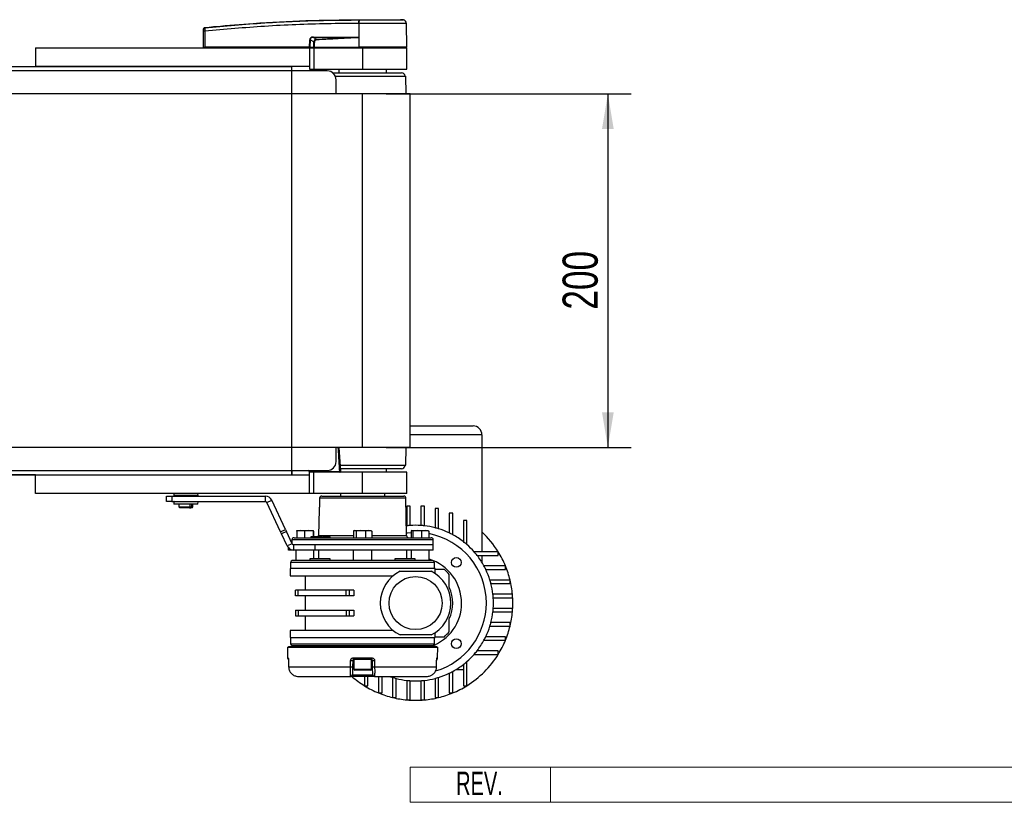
# Model space of a CAD drawing. Header units: millimetres. Extents: x 0 to 420, y 0 to 297.
# Tile 4 of 13: x 182 to 266, y 66 to 133. Entities that reach past the tile are written whole.
import ezdxf
from ezdxf.enums import TextEntityAlignment as Align

# ---------------------------------------------------------------- set-up
doc = ezdxf.new("R2010")
doc.units = ezdxf.units.MM
doc.layers.add('CARTIGLIO', color=140, linetype='Continuous')
doc.layers.add('QUOTE', color=174, linetype='Continuous')
doc.styles.add('SLDTEXTSTYLE0', font='TXT', dxfattribs={"width": 0.638298})
doc.styles.add('SLDTEXTSTYLE3', font='TXT', dxfattribs={"width": 0.75})
doc.dimstyles.new('SLDDIMSTYLE0', dxfattribs={"dimtxt": 3, "dimasz": 3, "dimexe": 0, "dimexo": 0.0625, "dimgap": 0.75, "dimtad": 1, "dimlfac": 6.621921, "dimrnd": 1e-09, "dimzin": 12, "dimdsep": 46, "dimtxsty": 'SLDTEXTSTYLE3', "dimsah": 1, "dimcen": 0.09, "dimadec": 0, "dimazin": 3, "dimtfac": 1, "dimtdec": 3, "dimtofl": 0, "dimtmove": 0, "dimatfit": 3, "dimfxl": 0, "dimfrac": 2, "dimtolj": 1, "dimtzin": 12, "dimarcsym": 0})

# ---------------------------------------------------------------- blocks, each defined once
blk = doc.blocks.new('SW_NOTE_0_27')
at = {"layer": 'CARTIGLIO', "color": 0, "insert": (2.34, 2.578), "char_height": 2, "attachment_point": 2, "style": 'SLDTEXTSTYLE0'}
blk.add_mtext('REV.', dxfattribs=at)
blk = doc.blocks.new('Cartiglio ALUSIC')
at = {"color": 161, "linetype": 'Continuous', "lineweight": 18}
for p, q in [((113.971, 150.999), (113.971, 153.999)), ((113.971, 153.999), (313.621, 153.999)), ((125.971, 153.999), (125.971, 150.999)), ((113.971, 150.999), (313.621, 150.999))]:
    blk.add_line(p, q, dxfattribs=at)
at = {"layer": 'CARTIGLIO', "color": 140}
blk.add_blockref('SW_NOTE_0_27', (117.568, 151.037), dxfattribs=at)
at = {"layer": 'CARTIGLIO', "color": 140, "style": 'SLDTEXTSTYLE0', "width": 0.638298}
for tag, height, p in [('AUTOATTR1', 3.5, (223.449, 133.7)), ('AUTOATTR2', 3.5, (221.929, 127.422)), ('AUTOATTR11', 3.5, (222.862, 121.411)), ('AUTOATTR8', 4, (219.244, 110.003)), ('AUTOATTR9', 4, (218.122, 100.423)), ('AUTOATTR0', 4, (249.033, 100.312))]:
    blk.add_attdef(tag, text='', height=height, dxfattribs=at).set_placement(p, align=Align.TOP_CENTER)
at = {"layer": 'CARTIGLIO', "color": 140}
for tag in ['AUTOATTR13', 'AUTOATTR12', 'AUTOATTR10', 'AUTOATTR7', 'AUTOATTR6', 'AUTOATTR5', 'AUTOATTR4', 'AUTOATTR3']:
    blk.add_attdef(tag, (0, 0), '', height=4, dxfattribs=at)
blk = doc.blocks.new('_D_2')
at = {"layer": 'QUOTE'}
for p, q in [((213.127, 126.682), (234.079, 126.682)), ((232.079, 126.682), (232.079, 96.48)), ((213.127, 96.48), (234.079, 96.48))]:
    blk.add_line(p, q, dxfattribs=at)
for points in [[(232.079, 126.682), (231.579, 123.682), (232.579, 123.682)], [(232.079, 96.48), (232.579, 99.48), (231.579, 99.48)]]:
    blk.add_solid(points, dxfattribs=at)
at = {"layer": 'QUOTE', "insert": (228.212, 108.256), "char_height": 3, "attachment_point": 1, "rotation": 90, "style": 'SLDTEXTSTYLE3'}
blk.add_mtext('200', dxfattribs=at)

msp = doc.modelspace()

# ---------------------------------------------------------------- linework, layer by layer
at = {"color": 7, "linetype": 'Continuous', "lineweight": 25}
for p, q in [((210.8119, 133.0249), (210.8121, 133.0249)), ((214.6143, 133.0041), (214.3517, 133.0249)), ((197.6589, 132.3563), (197.6588, 132.3563)), ((210.8117, 132.7065), (210.7872, 132.7065)), ((210.8117, 132.7065), (210.8102, 130.6842)), ((214.902, 130.6842), (214.8844, 132.7064)), ((197.5368, 130.6842), (197.5486, 132.0364)), ((197.6592, 132.0364), (197.6474, 130.6842)), ((206.605, 130.6842), (206.6074, 131.2938)), ((206.6356, 131.2938), (206.6332, 130.6842)), ((206.9542, 131.1282), (206.6356, 131.2938)), ((206.937, 131.5019), (207.2025, 131.3639)), ((210.4809, 131.5019), (206.937, 131.5019)), ((206.9389, 131.5409), (210.4828, 131.5409)), ((210.8022, 131.5227), (210.8022, 131.5144)), ((210.8022, 131.5144), (210.8095, 130.6842)), ((183.1898, 130.6087), (183.1898, 129.023)), ((183.1898, 130.6087), (206.5969, 130.6087)), ((197.5368, 130.6842), (197.6474, 130.6842)), ((197.6103, 130.6842), (197.6116, 130.6087)), ((206.605, 130.6842), (197.6474, 130.6842)), ((197.653, 130.6842), (197.6531, 130.6087)), ((206.5969, 130.6087), (206.5969, 129.023)), ((206.5969, 130.6087), (206.9745, 130.6087)), ((206.6332, 130.6842), (206.605, 130.6842)), ((206.6109, 130.6842), (206.611, 130.6087)), ((206.6332, 130.6842), (206.9699, 130.6842)), ((206.6854, 130.6842), (206.6863, 130.6087)), ((206.9745, 130.6087), (206.9745, 128.7965)), ((206.9745, 130.6087), (211.1274, 130.6087)), ((206.9814, 130.6842), (210.8095, 130.6842)), ((207.0051, 130.6842), (207.0057, 130.6087)), ((210.8102, 130.6842), (210.8095, 130.6842)), ((214.902, 130.6842), (210.8102, 130.6842)), ((210.8133, 130.6842), (210.8133, 130.6087)), ((211.1274, 130.6087), (211.1274, 128.7965)), ((211.1274, 130.6087), (214.9027, 130.6087)), ((214.8272, 130.6087), (214.8285, 130.6842)), ((214.9027, 128.7965), (214.9027, 130.6087)), ((88.0513, 129.023), (183.1898, 129.023)), ((206.5969, 129.023), (183.1898, 129.023)), ((205.0868, 128.6455), (205.0868, 129.023)), ((206.5969, 129.023), (206.5969, 128.7965)), ((206.5969, 128.7965), (206.9745, 128.7965)), ((206.9745, 128.7965), (211.1274, 128.7965)), ((209.0887, 128.7965), (209.0887, 128.4945)), ((211.1274, 128.7965), (214.9027, 128.7965)), ((213.166, 128.4945), (213.166, 128.7965)), ((208.1071, 128.6455), (63.134, 128.6455)), ((208.5601, 128.4945), (214.4497, 128.4945)), ((208.7991, 128.1925), (214.8272, 128.1925)), ((208.8621, 126.6823), (208.8621, 127.8904)), ((214.8409, 126.6823), (214.8272, 128.1925)), ((211.1274, 126.6823), (60.1138, 126.6823)), ((211.1274, 96.4796), (211.1274, 126.6823)), ((215.2047, 126.6823), (211.1274, 126.6823)), ((215.2047, 96.4796), (215.2047, 126.6823)), ((215.2047, 98.3212), (220.5657, 98.3212)), ((221.3208, 97.5662), (215.2047, 97.5662)), ((221.3208, 97.5662), (221.3208, 87.5691)), ((211.1274, 96.4796), (60.1138, 96.4796)), ((208.8621, 95.2715), (208.8621, 96.4796)), ((209.2547, 94.446), (209.1249, 96.4796)), ((215.2047, 96.4796), (211.1274, 96.4796)), ((214.8272, 94.9695), (214.8409, 96.4796)), ((63.134, 94.5164), (208.1071, 94.5164)), ((205.0868, 94.5164), (205.0868, 94.1389)), ((206.4797, 94.4862), (205.0868, 94.4862)), ((206.4766, 94.5026), (206.4771, 94.5164)), ((206.5521, 94.4422), (206.5534, 94.5164)), ((206.553, 94.4293), (206.5536, 94.4258)), ((206.5969, 94.1389), (206.5969, 94.3654)), ((206.9745, 94.3654), (206.5969, 94.3654)), ((206.6289, 94.5164), (206.6276, 94.4422)), ((206.6276, 94.4422), (209.1764, 94.4422)), ((206.6276, 94.4422), (206.6276, 94.3654)), ((206.9745, 92.5533), (206.9745, 94.3654)), ((211.1274, 94.3654), (206.9745, 94.3654)), ((209.1764, 94.4422), (209.1764, 94.3654)), ((209.2106, 94.9695), (214.8272, 94.9695)), ((214.4497, 94.6674), (209.2364, 94.6674)), ((211.1274, 92.5533), (211.1274, 94.3654)), ((214.9027, 94.3654), (211.1274, 94.3654)), ((213.166, 94.3654), (213.166, 94.6674)), ((214.9027, 92.5533), (214.9027, 94.3654)), ((183.1898, 94.1389), (88.0513, 94.1389)), ((183.1898, 92.5533), (183.1898, 94.1389)), ((183.1898, 94.1389), (206.5969, 94.1389)), ((206.5969, 92.5533), (206.5969, 94.1389)), ((206.5969, 92.5533), (183.1898, 92.5533)), ((189.0007, 92.5533), (189.0007, 92.5495)), ((190.2072, 92.5495), (190.2072, 92.5533)), ((194.9996, 92.5246), (194.9913, 92.3661)), ((195.0163, 92.5246), (194.9996, 92.5246)), ((197.0636, 92.5246), (195.0163, 92.5246)), ((197.0719, 92.3661), (197.0636, 92.5246)), ((206.9745, 92.5533), (206.5969, 92.5533)), ((211.1274, 92.5533), (206.9745, 92.5533)), ((209.2397, 92.5533), (209.2397, 92.326)), ((214.9027, 92.5533), (211.1274, 92.5533)), ((213.015, 92.326), (213.015, 92.5533)), ((194.3705, 91.8737), (194.3705, 92.3267)), ((194.3705, 92.3267), (194.8235, 92.3267)), ((194.8235, 91.8737), (194.3705, 91.8737)), ((194.8235, 92.3267), (194.8235, 91.8737)), ((194.8235, 92.3267), (202.8199, 92.3267)), ((194.8235, 91.8737), (202.8199, 91.8737)), ((194.9913, 92.3661), (197.0719, 92.3661)), ((194.9913, 91.8344), (194.9996, 91.6758)), ((197.0719, 91.8344), (194.9913, 91.8344)), ((195.0378, 92.3343), (195.0214, 92.3343)), ((195.0214, 91.8661), (197.0418, 91.8661)), ((197.0418, 92.3343), (195.0378, 92.3343)), ((195.1104, 92.3343), (195.1104, 92.3267)), ((195.1104, 91.8737), (195.1104, 91.8661)), ((196.9528, 92.3267), (196.9528, 92.3343)), ((196.9528, 91.8661), (196.9528, 91.8737)), ((197.0636, 91.6758), (197.0719, 91.8344)), ((202.8199, 91.8737), (202.8199, 92.3267)), ((202.9568, 91.7865), (203.3674, 91.978)), ((204.123, 89.2855), (202.9568, 91.7865)), ((204.5336, 89.477), (203.3674, 91.978)), ((207.45, 92.1479), (207.4494, 92.1481)), ((214.8333, 92.1479), (207.45, 92.1479)), ((207.6317, 92.326), (214.6521, 92.326)), ((214.889, 88.9552), (214.8333, 92.1479)), ((194.9996, 91.6758), (197.0636, 91.6758)), ((195.046, 91.6472), (195.0298, 91.6472)), ((197.0335, 91.6472), (195.046, 91.6472)), ((195.4276, 91.6472), (195.4276, 91.4131)), ((195.4276, 91.4131), (195.5031, 91.3376)), ((195.4276, 91.4131), (196.3898, 91.4131)), ((196.3357, 91.3376), (195.5031, 91.3376)), ((196.3898, 91.4131), (196.3357, 91.3376)), ((196.3357, 91.3376), (196.4639, 91.3376)), ((196.518, 91.6396), (196.3898, 91.6396)), ((196.3898, 91.4131), (196.3898, 91.6396)), ((196.4639, 91.3376), (196.518, 91.4131)), ((196.5602, 91.3376), (196.4639, 91.3376)), ((196.518, 91.6396), (196.518, 91.4131)), ((196.518, 91.4131), (196.6357, 91.4131)), ((196.5602, 91.3376), (196.6357, 91.4131)), ((196.6357, 91.4131), (196.6357, 91.6472)), ((207.4048, 91.1947), (207.3657, 88.9552)), ((207.4074, 91.1947), (207.4048, 91.1947)), ((207.437, 91.4915), (207.4364, 91.4916)), ((215.2047, 91.461), (214.9027, 91.461)), ((214.9027, 91.461), (214.9027, 89.7912)), ((215.2047, 89.8188), (215.2047, 91.461)), ((216.4128, 91.461), (216.1108, 91.461)), ((216.1108, 91.461), (216.1108, 89.8188)), ((216.4128, 89.7912), (216.4128, 91.461)), ((217.6209, 91.2601), (217.3189, 91.2601)), ((217.3189, 91.2601), (217.3189, 89.6233)), ((217.6209, 89.5376), (217.6209, 91.2601)), ((218.527, 90.8662), (218.527, 89.1828)), ((218.829, 90.8662), (218.527, 90.8662)), ((218.829, 89.0286), (218.829, 90.8662)), ((219.7351, 90.247), (219.7351, 88.4362)), ((220.0372, 90.247), (219.7351, 90.247)), ((220.0372, 88.1868), (220.0372, 90.247)), ((204.123, 89.2855), (204.5336, 89.477)), ((204.2093, 89.1006), (204.123, 89.2855)), ((204.6199, 89.292), (204.2093, 89.1006)), ((204.5336, 89.477), (204.6199, 89.292)), ((205.101, 88.2603), (204.6199, 89.292)), ((205.8352, 89.3812), (205.4995, 89.342)), ((205.4995, 89.342), (205.4995, 88.7772)), ((205.5237, 89.3812), (205.8352, 89.3812)), ((206.171, 89.342), (205.8352, 89.3812)), ((205.8352, 89.3812), (206.5309, 89.3812)), ((206.5309, 89.3812), (206.171, 89.342)), ((206.171, 89.342), (206.171, 88.7772)), ((206.8909, 89.342), (206.5309, 89.3812)), ((206.5309, 89.3812), (206.9151, 89.3812)), ((206.8909, 89.342), (206.8909, 88.8527)), ((206.9151, 89.3812), (206.9164, 89.3812)), ((206.9177, 89.3808), (206.9164, 89.3812)), ((206.9394, 89.342), (206.9394, 88.8527)), ((210.3392, 89.342), (210.3392, 88.7772)), ((210.4304, 89.3812), (210.3931, 89.3677)), ((210.4304, 89.3812), (210.4658, 89.3812)), ((210.4658, 89.3812), (210.9864, 89.3812)), ((210.9864, 89.3812), (210.5923, 89.342)), ((210.5923, 89.342), (210.5923, 88.7772)), ((211.3805, 89.342), (210.9864, 89.3812)), ((210.9864, 89.3812), (211.648, 89.3812)), ((211.648, 89.3812), (211.3805, 89.342)), ((211.3805, 89.342), (211.3805, 88.7772)), ((211.9155, 89.342), (211.648, 89.3812)), ((211.648, 89.3812), (211.8243, 89.3812)), ((211.8616, 89.3677), (211.8243, 89.3812)), ((211.9155, 89.342), (211.9155, 88.7772)), ((214.8745, 89.7879), (214.9027, 89.7912)), ((215.2829, 89.342), (215.2829, 88.7772)), ((215.3473, 89.3812), (215.7879, 89.3812)), ((215.7879, 89.3812), (215.4117, 89.342)), ((215.4117, 89.342), (215.4117, 88.7772)), ((216.1641, 89.342), (215.7879, 89.3812)), ((215.7879, 89.3812), (216.4759, 89.3812)), ((216.4759, 89.3812), (216.1641, 89.342)), ((216.1641, 89.342), (216.1641, 88.7772)), ((216.7877, 89.342), (216.4759, 89.3812)), ((216.4759, 89.3812), (216.7323, 89.3812)), ((216.7414, 89.3779), (216.7323, 89.3812)), ((216.7877, 89.342), (216.7877, 88.7772)), ((204.6904, 88.0688), (204.2093, 89.1006)), ((205.0942, 88.5991), (205.0888, 88.2864)), ((217.1605, 88.5991), (205.0942, 88.5991)), ((205.2754, 88.7772), (216.9793, 88.7772)), ((206.7044, 88.8527), (206.7031, 88.7772)), ((206.7179, 88.8527), (206.7044, 88.8527)), ((206.7179, 88.8527), (206.717, 88.7772)), ((206.8566, 88.8527), (206.7179, 88.8527)), ((206.8566, 88.8527), (206.8556, 88.7772)), ((206.9072, 88.8527), (206.8566, 88.8527)), ((206.9072, 88.8527), (206.9077, 88.7772)), ((207.2695, 88.8527), (206.9072, 88.8527)), ((207.2842, 88.8527), (207.2829, 88.7772)), ((207.2959, 88.8527), (207.2949, 88.7772)), ((207.3657, 88.9552), (210.3392, 88.9552)), ((207.4071, 88.8527), (207.4057, 88.7772)), ((207.4206, 88.8527), (207.4071, 88.8527)), ((207.4206, 88.8527), (207.4197, 88.7772)), ((207.4677, 88.8527), (207.4206, 88.8527)), ((207.4677, 88.8527), (207.4667, 88.7772)), ((207.543, 88.8527), (207.4677, 88.8527)), ((207.543, 88.8527), (207.5442, 88.7772)), ((207.6481, 88.8527), (207.543, 88.8527)), ((207.6481, 88.8527), (207.6493, 88.7772)), ((207.6517, 88.8527), (207.6481, 88.8527)), ((207.6531, 88.7772), (207.6517, 88.8527)), ((208.3668, 88.7772), (208.3655, 88.8527)), ((211.9155, 88.9552), (214.889, 88.9552)), ((217.1679, 88.1731), (217.1605, 88.5991)), ((205.101, 88.2603), (204.6904, 88.0688)), ((204.8095, 87.7201), (204.8095, 87.9037)), ((204.9605, 87.7201), (204.8095, 87.7201)), ((204.9605, 87.7933), (204.9605, 87.7201)), ((205.2378, 87.7201), (204.9605, 87.7201)), ((205.2378, 88.1731), (205.2155, 88.1731)), ((205.2378, 88.1731), (205.2378, 87.7201)), ((207.0464, 88.1731), (205.2378, 88.1731)), ((207.0464, 87.7201), (205.2378, 87.7201)), ((205.4266, 87.7201), (205.4266, 86.814)), ((206.9669, 86.965), (206.9669, 87.7201)), ((217.1679, 88.1731), (207.0429, 88.1731)), ((207.0464, 88.1731), (207.0464, 87.7201)), ((217.1679, 88.1731), (207.0464, 88.1731)), ((217.1679, 87.7201), (207.0464, 87.7201)), ((207.3613, 87.7201), (207.3613, 86.965)), ((210.3345, 87.7201), (210.3345, 86.814)), ((211.9202, 86.814), (211.9202, 87.7201)), ((214.8934, 86.965), (214.8934, 87.7201)), ((215.2878, 87.7201), (215.2878, 86.965)), ((216.8281, 86.814), (216.8281, 87.7201)), ((217.1679, 87.7201), (217.1679, 88.1731)), ((222.7151, 87.5691), (220.6549, 87.5691)), ((222.7151, 87.267), (222.7151, 87.5691)), ((204.9735, 86.663), (204.9735, 86.1344)), ((217.2812, 86.663), (204.9735, 86.663)), ((206.6284, 86.965), (206.6284, 86.814)), ((208.3651, 86.965), (206.6284, 86.965)), ((208.3651, 86.814), (208.3651, 86.965)), ((213.8896, 86.965), (213.8896, 86.814)), ((215.6263, 86.965), (213.8896, 86.965)), ((215.6263, 86.814), (215.6263, 86.965)), ((217.2812, 86.1344), (217.2812, 86.663)), ((220.9043, 87.267), (222.7151, 87.267)), ((221.3208, 87.267), (221.3208, 86.6654)), ((204.9358, 86.1344), (204.9358, 85.5304)), ((217.3189, 86.1344), (204.9358, 86.1344)), ((214.3413, 85.9079), (216.9743, 85.9079)), ((217.3189, 85.7121), (217.3189, 86.1344)), ((223.3342, 86.361), (221.4967, 86.361)), ((221.6509, 86.0589), (223.3342, 86.0589)), ((223.3342, 86.0589), (223.3342, 86.361)), ((204.9358, 85.5304), (213.7491, 85.5304)), ((206.2194, 85.5304), (206.2194, 84.2921)), ((223.7282, 85.1528), (222.0057, 85.1528)), ((223.7282, 84.8508), (223.7282, 85.1528)), ((205.3888, 83.8088), (205.3888, 84.2921)), ((205.6127, 84.2921), (205.3888, 84.2921)), ((205.6127, 83.8088), (205.6127, 84.2921)), ((209.711, 84.2921), (205.6127, 84.2921)), ((209.711, 83.8088), (209.711, 84.2921)), ((209.9833, 84.2921), (209.711, 84.2921)), ((209.9833, 84.2921), (209.9833, 83.8088)), ((210.3848, 84.2921), (209.9833, 84.2921)), ((210.3848, 84.2921), (210.3848, 83.8088)), ((222.0914, 84.8508), (223.7282, 84.8508)), ((205.6127, 83.8088), (205.3888, 83.8088)), ((209.711, 83.8088), (205.6127, 83.8088)), ((206.2194, 83.8088), (206.2194, 82.5705)), ((209.9833, 83.8088), (209.711, 83.8088)), ((210.3848, 83.8088), (209.9833, 83.8088)), ((223.9291, 83.9447), (222.2593, 83.9447)), ((222.2869, 83.6427), (223.9291, 83.6427)), ((223.9291, 83.6427), (223.9291, 83.9447)), ((205.3888, 82.5705), (205.3888, 82.0873)), ((205.3888, 82.5705), (205.6127, 82.5705)), ((205.6127, 82.5705), (205.6127, 82.0873)), ((205.6127, 82.5705), (209.711, 82.5705)), ((209.711, 82.5705), (209.711, 82.0873)), ((209.711, 82.5705), (209.9833, 82.5705)), ((209.9833, 82.5705), (209.9833, 82.0873)), ((209.9833, 82.5705), (210.3848, 82.5705)), ((210.3848, 82.5705), (210.3848, 82.0873)), ((222.2593, 82.4346), (223.9291, 82.4346)), ((223.9291, 82.7366), (222.2869, 82.7366)), ((223.9291, 82.4346), (223.9291, 82.7366)), ((205.3888, 82.0873), (205.6127, 82.0873)), ((205.6127, 82.0873), (209.711, 82.0873)), ((206.2194, 82.0873), (206.2194, 80.849)), ((209.711, 82.0873), (209.9833, 82.0873)), ((209.9833, 82.0873), (210.3848, 82.0873)), ((204.9358, 80.849), (204.9358, 80.2449)), ((213.7491, 80.849), (204.9358, 80.849)), ((222.0057, 81.2265), (223.7282, 81.2265)), ((223.7282, 81.5285), (222.0914, 81.5285)), ((223.7282, 81.2265), (223.7282, 81.5285)), ((204.9358, 80.2449), (211.1274, 80.2449)), ((204.9735, 80.2449), (204.9735, 79.7164)), ((211.1274, 80.2449), (217.3189, 80.2449)), ((216.9743, 80.4714), (214.3413, 80.4714)), ((217.2812, 79.7164), (217.2812, 80.2449)), ((217.3189, 80.2449), (217.3189, 80.6672)), ((221.4967, 80.0184), (223.3342, 80.0184)), ((223.3342, 80.3204), (221.6509, 80.3204)), ((223.3342, 80.0184), (223.3342, 80.3204)), ((204.7099, 79.4143), (204.7179, 78.5069)), ((204.7099, 79.4143), (217.5448, 79.4143)), ((204.7848, 79.4898), (204.7848, 79.4143)), ((204.7848, 79.4898), (217.4699, 79.4898)), ((204.9735, 79.7164), (217.2812, 79.7164)), ((205.4266, 79.5653), (205.4266, 79.4898)), ((206.6284, 79.5653), (206.6284, 79.4898)), ((208.3651, 79.4898), (208.3651, 79.5653)), ((210.3345, 79.5653), (210.3345, 79.4898)), ((211.9202, 79.4898), (211.9202, 79.5653)), ((213.8896, 79.5653), (213.8896, 79.4898)), ((215.6263, 79.4898), (215.6263, 79.5653)), ((216.8281, 79.4898), (216.8281, 79.5653)), ((217.4699, 79.4143), (217.4699, 79.4898)), ((217.5369, 78.5069), (217.5448, 79.4143)), ((222.7151, 79.1123), (220.9043, 79.1123)), ((222.7151, 78.8103), (222.7151, 79.1123)), ((204.7179, 78.5069), (204.7664, 78.5069)), ((204.7995, 78.2839), (204.8014, 78.2844)), ((204.8007, 78.2836), (204.807, 77.7458)), ((210.2828, 78.283), (210.2734, 77.7446)), ((210.3723, 78.283), (210.2828, 78.283)), ((210.3397, 78.5069), (211.915, 78.5069)), ((211.8964, 78.3572), (210.3583, 78.3572)), ((210.3723, 78.3572), (210.3723, 77.5418)), ((211.8824, 77.5418), (211.8824, 78.3572)), ((211.9719, 78.283), (211.8824, 78.283)), ((211.9813, 77.7446), (211.9719, 78.283)), ((217.4477, 77.7452), (217.454, 78.2836)), ((217.4533, 78.2844), (217.4552, 78.2839)), ((217.4883, 78.5069), (217.5369, 78.5069)), ((220.6549, 78.8103), (222.7151, 78.8103)), ((204.807, 77.7455), (204.807, 77.7452)), ((204.8078, 77.7459), (210.0981, 77.7459)), ((210.3723, 77.5418), (211.8674, 77.5418)), ((211.7918, 77.4512), (210.4629, 77.4512)), ((211.8674, 77.5418), (211.8824, 77.5418)), ((212.1566, 77.7459), (217.4469, 77.7459)), ((219.1335, 77.5267), (219.7351, 77.5267)), ((219.7351, 77.9432), (219.7351, 76.1323)), ((220.0372, 76.1323), (220.0372, 78.1925)), ((205.6486, 76.9226), (210.1106, 76.9226)), ((212.1441, 76.9226), (210.1106, 76.9226)), ((210.2616, 77.071), (211.9931, 77.071)), ((211.2784, 76.9226), (211.2784, 76.1323)), ((211.5804, 76.1323), (211.5804, 76.9226)), ((212.1441, 76.9226), (216.6061, 76.9226)), ((212.4865, 76.9226), (212.4865, 75.5132)), ((212.7885, 75.5132), (212.7885, 76.9226)), ((213.6946, 76.8417), (213.6946, 75.1193)), ((213.9966, 75.1193), (213.9966, 76.7561)), ((214.9027, 76.5881), (214.9027, 74.9183)), ((215.2047, 74.9183), (215.2047, 76.5605)), ((216.1108, 76.5605), (216.1108, 74.9183)), ((216.4128, 74.9183), (216.4128, 76.5881)), ((217.3189, 76.7561), (217.3189, 75.1193)), ((217.6209, 75.1193), (217.6209, 76.8417)), ((218.527, 77.1965), (218.527, 75.5132)), ((218.829, 75.5132), (218.829, 77.3507)), ((211.2784, 76.1323), (211.5804, 76.1323)), ((219.7351, 76.1323), (220.0372, 76.1323)), ((212.4865, 75.5132), (212.7885, 75.5132)), ((213.6946, 75.1193), (213.9966, 75.1193)), ((214.9027, 74.9183), (215.2047, 74.9183)), ((216.1108, 74.9183), (216.4128, 74.9183)), ((217.3189, 75.1193), (217.6209, 75.1193)), ((218.527, 75.5132), (218.829, 75.5132))]:
    msp.add_line(p, q, dxfattribs=at)
at = {"color": 7, "linetype": 'Continuous'}
for p, q in [((66.1543, 129.023), (205.0868, 129.023)), ((205.0868, 94.1389), (205.0868, 129.023)), ((66.1543, 94.1389), (205.0868, 94.1389))]:
    msp.add_line(p, q, dxfattribs=at)
at = {"color": 7, "linetype": 'Continuous', "lineweight": 25, "flags": 128}
for points in [[(210.4809, 131.5019), (210.6608, 131.5089), (210.8022, 131.5144)], [(207.4494, 92.1481), (207.4403, 91.6886), (207.4364, 91.4916)], [(207.45, 92.1479), (207.447, 91.997), (207.437, 91.4915)], [(214.8851, 89.1806), (214.9513, 89.1888), (215.2829, 89.2186)], [(204.8007, 78.2836), (204.7998, 78.2838), (204.7995, 78.2839)], [(204.8014, 78.2844), (204.805, 77.9824), (204.8078, 77.7459)], [(210.0981, 77.7459), (210.1035, 78.0479), (210.1078, 78.2844)], [(212.147, 78.2844), (212.1524, 77.9824), (212.1566, 77.7459)], [(217.4469, 77.7459), (217.4505, 78.0479), (217.4533, 78.2844)], [(217.4552, 78.2839), (217.4549, 78.2838), (217.454, 78.2836)], [(204.807, 77.7452), (204.806, 77.7453), (204.8078, 77.7459)], [(217.4469, 77.7459), (217.4487, 77.7453), (217.4477, 77.7452)]]:
    msp.add_lwpolyline(points, dxfattribs=at)
at = {"color": 7, "linetype": 'Continuous', "lineweight": 25}
for centre, radius in [((219.1282, 86.6601), 0.4153), ((215.6578, 83.1897), 2.2652), ((219.1282, 79.7192), 0.4153)]:
    msp.add_circle(centre, radius, dxfattribs=at)
for centre, radius, start, end in [((211.9216, 132.7703), 1.1362, 168.120168, 183.219012), ((216.9363, 132.3058), 6.1662, 173.303191, 173.496611), ((211.9462, 132.7696), 1.1363, 168.081743, 183.180073), ((214.5824, 132.7038), 0.302, 0.500011, 83.923128), ((197.6706, 132.2134), 0.1204, 96.104195, 179.384141), ((197.6039, 128.6931), 3.3437, 89.051899, 90.948101), ((206.6215, 135.1401), 3.8463, 269.78976, 270.21024), ((206.626, 131.5368), 0.3129, 353.585658, 0.74759), ((102.899, 126.3228), 104.4252, 2.731259, 2.766996), ((210.1699, 131.5368), 0.3129, 353.585658, 0.74759), ((208.1071, 127.8904), 0.7551, 0, 90), ((214.4497, 128.1925), 0.302, 360, 90), ((220.5657, 97.5662), 0.7551, 0, 90), ((208.1071, 95.2715), 0.7551, 270, 0), ((206.4836, 94.4339), 0.0691, 6.924501, 95.747368), ((206.4797, 94.4107), 0.0755, 11.536959, 90), ((206.5899, 93.3604), 1.0825, 88.001617, 91.998383), ((206.6276, 94.4409), 0.0755, 179, 270), ((209.1764, 94.4409), 0.0755, 270, 3.721687), ((209.2594, 93.4913), 0.9545, 90.458341, 94.987292), ((214.4497, 94.9695), 0.302, 270, 0), ((195.0298, 92.523), 0.0302, 90, 177), ((197.0335, 92.523), 0.0302, 3, 90), ((195.0214, 92.3645), 0.0302, 177, 270), ((195.0214, 91.8359), 0.0302, 90, 183), ((197.0418, 92.3645), 0.0302, 270, 3), ((197.0418, 91.8359), 0.0302, 357, 90), ((202.8199, 91.7227), 0.6041, 25, 90), ((202.8199, 91.7227), 0.151, 25, 90), ((214.6521, 92.1448), 0.1812, 1, 90), ((195.0298, 91.6774), 0.0302, 183, 270), ((197.0335, 91.6774), 0.0302, 270, 357), ((207.4829, 91.1934), 0.0755, 156.033714, 179.001595), ((215.6578, 83.1897), 6.6446, 93.909564, 96.524979), ((215.6578, 83.1897), 6.6446, 86.090436, 93.909564), ((215.6578, 83.1897), 6.6446, 83.475021, 86.090436), ((215.6578, 83.1897), 6.6446, 75.522488, 83.475021), ((215.6578, 83.1897), 6.6446, 72.815204, 75.522488), ((215.6578, 83.1897), 6.6446, 64.416998, 72.815204), ((215.6578, 83.1897), 6.6446, 61.492569, 64.416998), ((215.6578, 83.1897), 8.3057, 31.821369, 47.014114), ((205.2754, 88.596), 0.1812, 90, 179), ((207.1845, 88.9584), 0.1812, 324.314665, 359), ((215.0702, 88.9584), 0.1812, 181, 270), ((215.6578, 83.1897), 6.0405, 0, 79.218646), ((216.9793, 88.596), 0.1812, 1, 90), ((215.6578, 83.1897), 6.6446, 52.147097, 61.492569), ((215.6578, 83.1897), 6.6446, 48.769423, 52.147097), ((215.6578, 83.1897), 6.6446, 41.230577, 48.769423), ((215.6578, 83.1897), 6.6446, 37.852903, 41.230577), ((215.6578, 83.1897), 8.3057, 22.446351, 31.821369), ((205.1246, 86.663), 0.151, 90, 180), ((215.6578, 83.1897), 3.9264, 0, 72.657865), ((217.1301, 86.663), 0.151, 0, 90), ((215.6578, 83.1897), 6.6446, 28.507431, 37.852903), ((215.6578, 83.1897), 3.0203, 115.841933, 244.158067), ((215.6578, 83.1897), 3.0203, 295.841933, 64.158067), ((215.6578, 83.1897), 3.7753, 40.535802, 49.464198), ((215.6578, 83.1897), 6.6446, 25.583002, 28.507431), ((215.6578, 83.1897), 6.6446, 17.184796, 25.583002), ((215.6578, 83.1897), 8.3057, 13.672018, 22.446351), ((215.6578, 83.1897), 6.6446, 14.477512, 17.184796), ((215.6578, 83.1897), 8.3057, 5.215909, 13.672018), ((215.6578, 83.1897), 3.1713, 334.791235, 25.208765), ((215.6578, 83.1897), 6.6446, 6.524979, 14.477512), ((215.6578, 83.1897), 6.6446, 3.909564, 6.524979), ((215.6578, 83.1897), 6.6446, 356.090436, 3.909564), ((215.6578, 83.1897), 8.3057, 354.784091, 5.215909), ((215.6578, 83.1897), 3.9264, 289.557214, 0), ((215.6578, 83.1897), 6.0405, 286.403256, 0), ((215.6578, 83.1897), 6.6446, 345.522488, 353.475021), ((215.6578, 83.1897), 6.6446, 353.475021, 356.090436), ((215.6578, 83.1897), 8.3057, 346.327982, 354.784091), ((215.6578, 83.1897), 6.6446, 334.416998, 342.815204), ((215.6578, 83.1897), 6.6446, 342.815204, 345.522488), ((215.6578, 83.1897), 8.3057, 337.553649, 346.327982), ((215.6578, 83.1897), 3.7753, 310.535802, 319.464198), ((215.6578, 83.1897), 6.6446, 322.147097, 331.492569), ((215.6578, 83.1897), 6.6446, 331.492569, 334.416998), ((215.6578, 83.1897), 8.3057, 328.178631, 337.553649), ((205.1246, 79.7164), 0.151, 180, 270), ((217.1301, 79.7164), 0.151, 270, 0), ((215.6578, 83.1897), 6.6446, 318.769423, 322.147097), ((204.8689, 78.5082), 0.151, 180.5, 239.656256), ((204.9183, 78.5082), 0.1519, 180.483929, 208.017591), ((210.2249, 82.2195), 3.9369, 268.294895, 270.84236), ((210.6573, 78.4703), 0.3197, 173.421252, 200.711868), ((211.5974, 78.4703), 0.3197, 339.288132, 6.578748), ((212.0298, 82.2195), 3.9369, 269.15764, 271.705105), ((217.3858, 78.5082), 0.151, 300.228465, 359.5), ((217.3364, 78.5082), 0.1519, 332.086988, 359.516), ((215.6578, 83.1897), 6.6446, 311.230577, 318.769423), ((215.6578, 83.1897), 8.3057, 301.821369, 328.178631), ((210.2153, 81.6774), 3.9332, 268.292536, 270.845926), ((210.4629, 77.5418), 0.0906, 180, 270), ((211.7918, 77.5418), 0.0906, 270, 0), ((212.0394, 81.6774), 3.9332, 269.154074, 271.707464), ((215.6578, 83.1897), 6.6446, 298.507431, 307.852903), ((215.6578, 83.1897), 6.6446, 307.852903, 311.230577), ((210.1106, 77.0736), 0.151, 270, 359), ((215.6578, 83.1897), 8.3057, 228.985668, 238.178631), ((212.1441, 77.0736), 0.151, 181, 270), ((215.6578, 83.1897), 6.6446, 250.592957, 252.815204), ((215.6578, 83.1897), 6.6446, 252.815204, 255.522488), ((215.6578, 83.1897), 6.6446, 255.522488, 263.475021), ((215.6578, 83.1897), 6.6446, 263.475021, 266.090436), ((215.6578, 83.1897), 6.6446, 266.090436, 273.909564), ((215.6578, 83.1897), 6.6446, 273.909564, 276.524979), ((215.6578, 83.1897), 6.6446, 276.524979, 284.477512), ((215.6578, 83.1897), 6.6446, 284.477512, 287.184796), ((215.6578, 83.1897), 6.6446, 287.184796, 295.583002), ((215.6578, 83.1897), 6.6446, 295.583002, 298.507431), ((215.6578, 83.1897), 8.3057, 238.178631, 247.553649), ((215.6578, 83.1897), 8.3057, 292.446351, 301.821369), ((215.6578, 83.1897), 8.3057, 247.553649, 256.327982), ((215.6578, 83.1897), 8.3057, 256.327982, 264.784091), ((215.6578, 83.1897), 8.3057, 264.784091, 275.215909), ((215.6578, 83.1897), 8.3057, 275.215909, 283.672018), ((215.6578, 83.1897), 8.3057, 283.672018, 292.446351)]:
    msp.add_arc(centre, radius, start, end, dxfattribs=at)
for centre, major_axis, ratio, start_param, end_param in [((207.1432, 131.1399), (0.5135, -0.2526), 0.6067254, 2.2520057, 3.4288926), ((207.1394, 131.1403), (0.4858, -0.2404), 0.5569608, 2.2532184, 3.4301053), ((207.3276, 131.0424), (0.346, -0.1841), 0.7705823, 2.3011388, 3.4780257), ((207.3276, 131.0431), (0.302, -0.1596), 0.6630178, 2.2990506, 3.4759374)]:
    msp.add_ellipse(centre, major_axis=major_axis, ratio=ratio, start_param=start_param, end_param=end_param, dxfattribs=at)
for points, knots in [([(197.6578, 132.3332), (199.3583, 132.4884), (201.9502, 132.7249), (205.4427, 132.8989), (208.1267, 132.9911), (209.9132, 132.991), (210.8097, 133.0042), (210.8097, 133.0042)], [0, 0, 0, 0, 0.3887669, 0.5925279, 0.7962893, 0.9999993, 1, 1, 1, 1]), ([(197.6589, 132.3563), (197.7096, 132.3615), (198.0227, 132.3933), (199.3963, 132.5274), (202.2186, 132.7579), (206.2905, 132.9795), (209.3042, 133.0097), (210.8119, 133.0249)], [0, 0, 0, 0, 0.0117013, 0.0722088, 0.3141935, 0.6568871, 1, 1, 1, 1]), ([(210.8097, 133.0042), (210.8097, 133.0042), (210.818, 133.0042), (210.8262, 133.0042), (210.8344, 133.0042)], [0, 0, 0, 0, 0.0003655, 1, 1, 1, 1]), ([(210.8121, 133.0249), (211.0363, 133.0249), (211.4854, 133.0249), (212.1469, 133.0249), (212.7619, 133.0249), (213.3086, 133.0249), (213.759, 133.0249), (214.095, 133.0249), (214.3121, 133.0249), (214.3385, 133.0249), (214.3517, 133.0249)], [0, 0, 0, 0, 0.1248804, 0.2501396, 0.3746494, 0.4998125, 0.6247642, 0.7495577, 0.8749238, 1, 1, 1, 1]), ([(210.8344, 133.0042), (211.012, 133.0042), (211.367, 133.0041), (211.9144, 133.0042), (212.4592, 133.0042), (212.9848, 133.004), (213.4566, 133.0042), (213.8634, 133.0042), (214.1916, 133.0041), (214.4325, 133.0043), (214.5851, 133.0041), (214.6046, 133.0041), (214.6143, 133.0041)], [0, 0, 0, 0, 0.0923036, 0.1846071, 0.2865385, 0.3884688, 0.490398, 0.5923288, 0.694247, 0.7961664, 0.8980845, 1, 1, 1, 1]), ([(197.5486, 132.0364), (197.5487, 132.0436), (197.5489, 132.0709), (197.5493, 132.1173), (197.5497, 132.1668), (197.55, 132.2029), (197.5501, 132.2108), (197.5501, 132.2147)], [0, 0, 0, 0, 0.0821077, 0.3116546, 0.5407071, 0.7703697, 1, 1, 1, 1]), ([(197.5501, 132.2147), (197.5502, 132.2234), (197.5503, 132.2352), (197.5503, 132.2368), (197.5503, 132.2372)], [0, 0, 0, 0, 0.7365741, 1, 1, 1, 1]), ([(197.5503, 132.2372), (197.5505, 132.2414), (197.5512, 132.2593), (197.5606, 132.2903), (197.5848, 132.3238), (197.6187, 132.3482), (197.6454, 132.3536), (197.6588, 132.3563)], [0, 0, 0, 0, 0.0716067, 0.3068114, 0.5378745, 0.7689372, 1, 1, 1, 1]), ([(197.6578, 132.3332), (197.6569, 132.3265), (197.6552, 132.3132), (197.6545, 132.253), (197.6554, 132.1709), (197.6573, 132.0937), (197.6588, 132.0483), (197.6592, 132.0364)], [0, 0, 0, 0, 0.2296881, 0.4595969, 0.6887793, 0.9180889, 1, 1, 1, 1]), ([(197.6588, 132.3563), (197.6587, 132.3559), (197.6584, 132.3543), (197.658, 132.3421), (197.6578, 132.3332)], [0, 0, 0, 0, 0.2638842, 1, 1, 1, 1]), ([(210.7872, 132.7065), (209.8947, 132.7009), (208.1096, 132.6898), (205.4328, 132.6024), (201.946, 132.4272), (199.3579, 132.1913), (197.6592, 132.0364)], [0, 0, 0, 0, 0.20362021, 0.40724063, 0.61094774, 1, 1, 1, 1]), ([(214.8844, 132.7064), (214.8744, 132.7065), (214.854, 132.7065), (214.6902, 132.7066), (214.431, 132.7064), (214.0788, 132.7065), (213.6398, 132.7065), (213.1335, 132.7063), (212.5655, 132.7066), (211.9804, 132.7065), (211.3879, 132.7064), (211.0053, 132.7065), (210.8117, 132.7065)], [0, 0, 0, 0, 0.100465, 0.2038434, 0.3043094, 0.4076889, 0.5081552, 0.611535, 0.7120023, 0.8153833, 0.9066108, 1, 1, 1, 1]), ([(207.2025, 131.3639), (207.8143, 131.3915), (208.9071, 131.4409), (210, 131.4832), (210.4809, 131.5019)], [0, 0, 0, 0, 0.5599741, 1, 1, 1, 1]), ([(210.8022, 131.5144), (210.1311, 131.4695), (208.9327, 131.3895), (207.7333, 131.3265), (207.2056, 131.2988)], [0, 0, 0, 0, 0.5600269, 1, 1, 1, 1]), ([(210.4828, 131.5409), (210.5137, 131.5406), (210.6051, 131.5397), (210.7126, 131.54), (210.7871, 131.5256), (210.8022, 131.5227)], [0, 0, 0, 0, 0.28926734, 0.85682964, 1, 1, 1, 1]), ([(206.9542, 131.1282), (206.963, 131.1282), (206.9788, 131.1283), (206.9988, 131.1282), (207.0076, 131.1282)], [0, 0, 0, 0, 0.56, 1, 1, 1, 1]), ([(206.9699, 130.6842), (206.965, 130.767), (206.9564, 130.9147), (206.9548, 131.063), (206.9542, 131.1282)], [0, 0, 0, 0, 0.560586, 1, 1, 1, 1]), ([(206.9699, 130.6842), (206.9709, 130.6842), (206.9734, 130.6842), (206.9775, 130.6842), (206.9804, 130.6842), (206.9814, 130.6842)], [0, 0, 0, 0, 0.3193957, 0.7481913, 1, 1, 1, 1]), ([(207.0076, 131.1282), (207.0052, 131.0452), (207.0011, 130.897), (206.9875, 130.7493), (206.9814, 130.6842)], [0, 0, 0, 0, 0.5593923, 1, 1, 1, 1]), ([(209.1764, 94.4422), (209.1492, 94.8631), (209.1055, 95.5421), (209.0642, 96.2214), (209.0485, 96.4796)], [0, 0, 0, 0, 0.61978094, 1, 1, 1, 1]), ([(206.4797, 94.4862), (206.4792, 94.487), (206.4782, 94.4885), (206.4772, 94.4979), (206.4766, 94.5026)], [0, 0, 0, 0, 0.5000603, 1, 1, 1, 1]), ([(207.6317, 92.326), (207.6111, 92.324), (207.57, 92.3199), (207.5152, 92.2882), (207.4741, 92.2416), (207.4533, 92.1917), (207.4509, 92.1597), (207.45, 92.1479)], [0, 0, 0, 0, 0.2189584, 0.4381181, 0.6570378, 0.8747776, 1, 1, 1, 1]), ([(207.437, 91.4915), (207.4359, 91.4576), (207.4337, 91.3899), (207.4259, 91.3005), (207.4173, 91.2335), (207.4107, 91.1993), (207.4083, 91.196), (207.4074, 91.1947)], [0, 0, 0, 0, 0.2140331, 0.4289877, 0.6464901, 0.8661248, 1, 1, 1, 1]), ([(207.4364, 91.4916), (207.4364, 91.4901), (207.4361, 91.4538), (207.4323, 91.3816), (207.4243, 91.2909), (207.4174, 91.2407), (207.4132, 91.2207), (207.4133, 91.2211), (207.4133, 91.2212)], [0, 0, 0, 0, 0.0115449, 0.2765138, 0.5475708, 0.8217766, 0.9533142, 1, 1, 1, 1]), ([(205.4995, 89.342), (205.4999, 89.3433), (205.5079, 89.3672), (205.516, 89.3744), (205.5237, 89.3812)], [0, 0, 0, 0, 0.0529743, 1, 1, 1, 1]), ([(206.9151, 89.3812), (206.9074, 89.3744), (206.8993, 89.3672), (206.8913, 89.3433), (206.8909, 89.342)], [0, 0, 0, 0, 0.9470257, 1, 1, 1, 1]), ([(206.9394, 89.342), (206.9377, 89.3468), (206.9297, 89.3703), (206.9216, 89.3764), (206.9151, 89.3812)], [0, 0, 0, 0, 0.20618569, 1, 1, 1, 1]), ([(210.4658, 89.3812), (210.432, 89.3764), (210.3896, 89.3703), (210.3478, 89.3468), (210.3392, 89.342)], [0, 0, 0, 0, 0.7938143, 1, 1, 1, 1]), ([(210.5923, 89.342), (210.5901, 89.3433), (210.5484, 89.3672), (210.506, 89.3744), (210.4658, 89.3812)], [0, 0, 0, 0, 0.0529743, 1, 1, 1, 1]), ([(211.8602, 89.3602), (211.8765, 89.3572), (211.8951, 89.3539), (211.9133, 89.3433), (211.9155, 89.342)], [0, 0, 0, 0, 0.879011, 1, 1, 1, 1]), ([(215.3473, 89.3812), (215.3301, 89.3764), (215.3085, 89.3703), (215.2873, 89.3468), (215.2829, 89.342)], [0, 0, 0, 0, 0.7938143, 1, 1, 1, 1]), ([(215.4117, 89.342), (215.4106, 89.3433), (215.3894, 89.3672), (215.3678, 89.3744), (215.3473, 89.3812)], [0, 0, 0, 0, 0.0529743, 1, 1, 1, 1]), ([(216.7413, 89.3708), (216.7557, 89.3659), (216.7713, 89.3606), (216.7866, 89.3433), (216.7877, 89.342)], [0, 0, 0, 0, 0.92651593, 1, 1, 1, 1]), ([(207.3798, 88.8527), (207.3619, 88.8527), (207.3311, 88.8527), (207.3063, 88.8527), (207.2959, 88.8527)], [0, 0, 0, 0, 0.58179951, 1, 1, 1, 1]), ([(208.3601, 88.8527), (208.3619, 88.8527), (208.3706, 88.8527), (208.3341, 88.8527), (208.2496, 88.8527), (208.1144, 88.8527), (207.9578, 88.8527), (207.8079, 88.8527), (207.7237, 88.8527), (207.6916, 88.8527)], [0, 0, 0, 0, 0.04428127, 0.21678875, 0.39040225, 0.53936307, 0.71183047, 0.88981697, 1, 1, 1, 1]), ([(206.8827, 86.814), (206.7046, 86.814), (206.348, 86.814), (205.9148, 86.814), (205.5651, 86.814), (205.3137, 86.814), (205.1542, 86.814), (205.1344, 86.814), (205.1246, 86.814)], [0, 0, 0, 0, 0.1666184, 0.3334012, 0.5, 0.6666141, 0.8334009, 1, 1, 1, 1]), ([(215.372, 86.814), (215.1798, 86.814), (214.7953, 86.814), (214.1365, 86.814), (213.4313, 86.814), (212.6854, 86.814), (211.9131, 86.814), (211.1273, 86.814), (210.3415, 86.814), (209.5693, 86.814), (208.8234, 86.814), (208.1182, 86.814), (207.4593, 86.814), (207.0749, 86.814), (206.8827, 86.814)], [0, 0, 0, 0, 0.083309, 0.1667004, 0.25, 0.3333072, 0.4167006, 0.5, 0.5833073, 0.6667007, 0.75, 0.8333073, 0.9166947, 1, 1, 1, 1]), ([(217.1301, 86.814), (217.1203, 86.814), (217.1005, 86.814), (216.941, 86.814), (216.6896, 86.814), (216.3399, 86.814), (215.9066, 86.814), (215.5501, 86.814), (215.372, 86.814)], [0, 0, 0, 0, 0.1666145, 0.3334013, 0.5000001, 0.6666146, 0.8333895, 1, 1, 1, 1]), ([(218.1114, 86.0589), (217.8572, 86.0589), (217.6002, 86.0589), (217.3219, 86.0589), (217.3189, 86.0589)], [0, 0, 0, 0, 0.98917197, 1, 1, 1, 1]), ([(218.527, 84.5404), (218.527, 84.7299), (218.527, 85.1105), (218.527, 85.4652), (218.527, 85.6434)], [0, 0, 0, 0, 0.4978886, 1, 1, 1, 1]), ([(218.527, 80.736), (218.527, 80.9128), (218.527, 81.2675), (218.527, 81.6481), (218.527, 81.839)], [0, 0, 0, 0, 0.4983885, 1, 1, 1, 1]), ([(217.3189, 80.3204), (217.5004, 80.3204), (217.7712, 80.3204), (218.027, 80.3204), (218.1114, 80.3204)], [0, 0, 0, 0, 0.6700494, 1, 1, 1, 1]), ([(205.1246, 79.5653), (205.1308, 79.5653), (205.1431, 79.5653), (205.242, 79.5653), (205.3966, 79.5653), (205.63, 79.5653), (205.9567, 79.5653), (206.3806, 79.5653), (206.7176, 79.5653), (206.8827, 79.5653)], [0, 0, 0, 0, 0.1317433, 0.262786, 0.3924492, 0.520097, 0.6857693, 0.8459772, 1, 1, 1, 1]), ([(206.8827, 79.5653), (207.0599, 79.5653), (207.4214, 79.5653), (208.0482, 79.5653), (208.6831, 79.5653), (209.3064, 79.5653), (209.8973, 79.5653), (210.5074, 79.5653), (211.1274, 79.5653), (211.7473, 79.5653), (212.3574, 79.5653), (212.9483, 79.5653), (213.5717, 79.5653), (214.2065, 79.5653), (214.8333, 79.5653), (215.1948, 79.5653), (215.372, 79.5653)], [0, 0, 0, 0, 0.0770186, 0.1571228, 0.2399515, 0.3037754, 0.368607, 0.4341283, 0.5, 0.5658717, 0.631393, 0.6962246, 0.7600485, 0.8428847, 0.9229886, 1, 1, 1, 1]), ([(215.372, 79.5653), (215.5371, 79.5653), (215.8741, 79.5653), (216.2981, 79.5653), (216.6248, 79.5653), (216.8582, 79.5653), (217.0127, 79.5653), (217.1116, 79.5653), (217.124, 79.5653), (217.1301, 79.5653)], [0, 0, 0, 0, 0.1540372, 0.3142456, 0.479903, 0.6075508, 0.737214, 0.8682567, 1, 1, 1, 1]), ([(204.7664, 78.5069), (204.7698, 78.5044), (204.7765, 78.4993), (204.7869, 78.4598), (204.7955, 78.4016), (204.8003, 78.3391), (204.8011, 78.2989), (204.8014, 78.2844)], [0, 0, 0, 0, 0.2219122, 0.4427502, 0.6617521, 0.8773894, 1, 1, 1, 1]), ([(204.7848, 78.4423), (204.7849, 78.442), (204.7852, 78.4413), (204.7878, 78.4301), (204.7918, 78.4051), (204.7959, 78.371), (204.7971, 78.3434), (204.7976, 78.3332)], [0, 0, 0, 0, 0.101693, 0.2710065, 0.5153563, 0.819573, 1, 1, 1, 1]), ([(204.7976, 78.3332), (204.7983, 78.3233), (204.7994, 78.3074), (204.7992, 78.2904), (204.7992, 78.2839)], [0, 0, 0, 0, 0.6215832, 1, 1, 1, 1]), ([(210.1078, 78.2844), (210.1107, 78.3096), (210.1167, 78.3602), (210.1574, 78.427), (210.2165, 78.4772), (210.281, 78.5033), (210.3233, 78.5059), (210.3397, 78.5069)], [0, 0, 0, 0, 0.211904, 0.4248641, 0.6410447, 0.8611821, 1, 1, 1, 1]), ([(210.3583, 78.3572), (210.3529, 78.3569), (210.3391, 78.356), (210.3182, 78.3474), (210.2991, 78.3307), (210.2858, 78.3086), (210.2838, 78.2915), (210.2828, 78.283)], [0, 0, 0, 0, 0.1400162, 0.3632789, 0.5814764, 0.7930201, 1, 1, 1, 1]), ([(211.9719, 78.283), (211.9716, 78.2879), (211.9705, 78.3014), (211.9618, 78.3224), (211.9447, 78.3416), (211.9221, 78.3547), (211.905, 78.3564), (211.8964, 78.3572)], [0, 0, 0, 0, 0.1194766, 0.3320203, 0.5518594, 0.7757647, 1, 1, 1, 1]), ([(211.915, 78.5069), (211.9413, 78.5044), (211.9937, 78.4993), (212.0635, 78.4598), (212.1161, 78.4016), (212.1427, 78.3391), (212.1458, 78.2989), (212.147, 78.2844)], [0, 0, 0, 0, 0.2219122, 0.4427502, 0.6617521, 0.8773894, 1, 1, 1, 1]), ([(217.4533, 78.2844), (217.454, 78.3096), (217.4554, 78.3602), (217.4624, 78.427), (217.4717, 78.4772), (217.4808, 78.5033), (217.4862, 78.5059), (217.4883, 78.5069)], [0, 0, 0, 0, 0.21190404, 0.42486415, 0.64104474, 0.86118213, 1, 1, 1, 1]), ([(217.4553, 78.284), (217.4553, 78.2869), (217.4552, 78.3012), (217.4561, 78.3148), (217.4568, 78.3256)], [0, 0, 0, 0, 0.205893, 1, 1, 1, 1]), ([(217.4568, 78.3256), (217.4572, 78.3363), (217.4584, 78.3666), (217.4629, 78.4052), (217.4672, 78.4323), (217.47, 78.4428), (217.4697, 78.4419), (217.4696, 78.4416)], [0, 0, 0, 0, 0.1769385, 0.5046387, 0.7707962, 0.9479323, 1, 1, 1, 1]), ([(204.8078, 77.7459), (204.8179, 77.6534), (204.8382, 77.4685), (204.9828, 77.2229), (205.1942, 77.0367), (205.4295, 76.937), (205.5859, 76.9267), (205.6486, 76.9226)], [0, 0, 0, 0, 0.2128736, 0.4254625, 0.6392063, 0.8554982, 1, 1, 1, 1]), ([(210.1106, 76.9226), (210.1077, 76.932), (210.1018, 76.9509), (210.0966, 77.0979), (210.0946, 77.3136), (210.0955, 77.544), (210.0974, 77.6918), (210.0981, 77.7459)], [0, 0, 0, 0, 0.2198289, 0.439994, 0.6588493, 0.8749667, 1, 1, 1, 1]), ([(210.2734, 77.7446), (210.2726, 77.7003), (210.2705, 77.5793), (210.2672, 77.3908), (210.2641, 77.2143), (210.262, 77.0941), (210.2617, 77.0787), (210.2616, 77.071)], [0, 0, 0, 0, 0.1247127, 0.34042654, 0.55918865, 0.77962349, 1, 1, 1, 1]), ([(211.9931, 77.071), (211.993, 77.0744), (211.9929, 77.0828), (211.9915, 77.1643), (211.9888, 77.3165), (211.9853, 77.5175), (211.9827, 77.6689), (211.9813, 77.7446)], [0, 0, 0, 0, 0.1448814, 0.3615524, 0.5753397, 0.7876427, 1, 1, 1, 1]), ([(212.1566, 77.7459), (212.1577, 77.6534), (212.1599, 77.4685), (212.1597, 77.2229), (212.1565, 77.0367), (212.1509, 76.937), (212.146, 76.9267), (212.1441, 76.9226)], [0, 0, 0, 0, 0.2128736, 0.4254625, 0.6392063, 0.8554982, 1, 1, 1, 1]), ([(216.6061, 76.9226), (216.7017, 76.932), (216.8931, 76.9509), (217.1476, 77.0979), (217.3376, 77.3136), (217.4327, 77.544), (217.4431, 77.6918), (217.4469, 77.7459)], [0, 0, 0, 0, 0.2198289, 0.439994, 0.6588493, 0.8749667, 1, 1, 1, 1])]:
    msp.add_open_spline(points, degree=3, knots=knots, dxfattribs=at)
for points in [[(204.6904, 88.0688), (204.7188, 88.019), (204.7756, 87.9194), (204.9094, 87.8086), (205.0664, 87.7341), (205.1807, 87.7248), (205.2378, 87.7201)], [(205.101, 88.2603), (205.1081, 88.2479), (205.1223, 88.223), (205.1557, 88.1953), (205.195, 88.1766), (205.2235, 88.1743), (205.2378, 88.1731)]]:
    msp.add_open_spline(points, degree=3, dxfattribs=at)

# ---------------------------------------------------------------- block references
at = {"layer": 'CARTIGLIO'}
msp.add_blockref('Cartiglio ALUSIC', (101.2063, -84.828), dxfattribs=at)

# ---------------------------------------------------------------- dimensions: what is measured, and where the dimension line sits
at = {"layer": 'QUOTE'}
dim = msp.add_linear_dim(base=(229.6979, 96.4796), p1=(211.1274, 126.6823), p2=(211.1274, 96.4796), angle=90, dimstyle='SLDDIMSTYLE0', dxfattribs=at)
dim.commit()
dim.dimension.update_dxf_attribs({"geometry": '_D_2', "text_midpoint": (229.6979, 111.581), "dimtype": 160})

doc.saveas('drawing.dxf')
